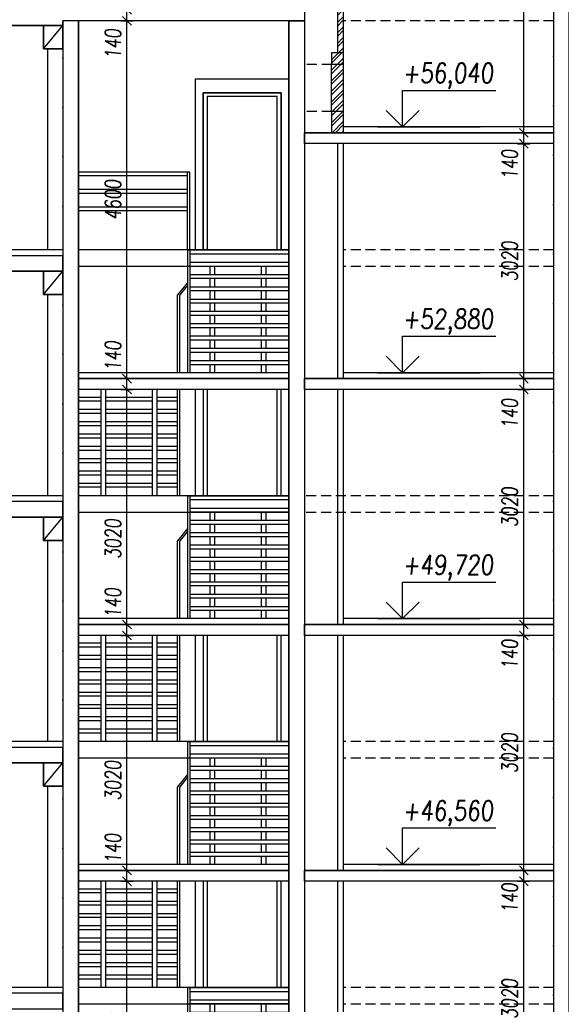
# Model space of a CAD drawing. Header units: millimetres. Extents: x 22267 to 193155, y 329430 to 541733.
# Tile 22 of 89: x 36655 to 43611, y 389294 to 401949. Entities that reach past the tile are written whole.
import ezdxf

# ---------------------------------------------------------------- set-up
doc = ezdxf.new("R2010")
doc.units = ezdxf.units.MM
doc.linetypes.add('ČERCHOVANÁ', pattern=[25.4, 12.7, -6.35, 0, -6.35])
doc.linetypes.add('ČÁRKOVANÁ', pattern=[19.05, 12.7, -6.35])
for name, color, linetype in [('BOURÁNÍ PODLAHY', 30, 'Continuous'), ('BOURÁNÍ PŘÍČEK', 30, 'Continuous'), ('DVERE', 4, 'Continuous'), ('KOTY', 7, 'Continuous'), ('KOTY_100', 7, 'Continuous'), ('OSY', 7, 'Continuous'), ('TENKA', 4, 'Continuous'), ('TLUSTA', 2, 'Continuous'), ('ŽB', 1, 'Continuous')]:
    doc.layers.add(name, color=color, linetype=linetype)
doc.styles.add('CS-ROMANS_100', font='romans.shx', dxfattribs={"width": 0.75, "oblique": 5, "height": 200})
doc.styles.add('ROMANS', font='romans.shx', dxfattribs={"width": 0.75, "oblique": 5, "height": 200})
doc.dimstyles.new('A_KÓTA_100', dxfattribs={"dimtxt": 200, "dimasz": 4, "dimexe": 100, "dimexo": 1500, "dimgap": 80, "dimtad": 1, "dimdec": 0, "dimdsep": 46, "dimtxsty": 'CS-ROMANS_100', "dimblk": 'KOT_CARA20', "dimcen": 90, "dimse1": 1, "dimse2": 1, "dimclrd": 256, "dimclre": 256, "dimclrt": 256, "dimadec": 0, "dimazin": 0, "dimtfac": 1, "dimtdec": 0, "dimtix": 1, "dimtmove": 2, "dimatfit": 3, "dimldrblk": 'OBLIQUE', "dimfxl": 1, "dimfxlon": 1, "dimtolj": 1, "dimarcsym": 0})

# ---------------------------------------------------------------- blocks, each defined once
blk = doc.blocks.new('BUDOVA_A_schodiste_pohled')
at = {"layer": 'DVERE'}
for points in [[(2700, 2945), (2700, 1580), (1500, 1580), (1500, 2945)], [(1600, 2945), (1600, 1580), (2600, 1580), (2600, 2945)], [(1650, 2945), (1650, 1580), (2550, 1580), (2550, 2945)]]:
    blk.add_lwpolyline(points, dxfattribs=at)
at = {"layer": 'TENKA'}
for points in [[(290, 1580), (290, 2945)], [(350, 1580), (350, 2945)], [(950, 1580), (950, 2945)], [(1010, 1580), (1010, 2945)], [(1270, 1580), (1270, 2945)], [(1300, 1580), (1300, 2945)], [(290, 2844), (0, 2844)], [(290, 2794), (0, 2794)], [(950, 2844), (350, 2844)], [(950, 2794), (350, 2794)], [(1270, 2844), (1010, 2844)], [(1270, 2794), (1010, 2794)], [(290, 2686), (0, 2686)], [(950, 2686), (350, 2686)], [(1270, 2686), (1010, 2686)], [(290, 2636), (0, 2636)], [(950, 2636), (350, 2636)], [(1270, 2636), (1010, 2636)], [(290, 2528), (0, 2528)], [(290, 2478), (0, 2478)], [(950, 2528), (350, 2528)], [(950, 2478), (350, 2478)], [(1270, 2528), (1010, 2528)], [(1270, 2478), (1010, 2478)], [(290, 2370), (0, 2370)], [(290, 2320), (0, 2320)], [(950, 2370), (350, 2370)], [(950, 2320), (350, 2320)], [(1270, 2370), (1010, 2370)], [(1270, 2320), (1010, 2320)], [(290, 2212), (0, 2212)], [(290, 2162), (0, 2162)], [(950, 2212), (350, 2212)], [(950, 2162), (350, 2162)], [(1270, 2212), (1010, 2212)], [(1270, 2162), (1010, 2162)], [(290, 2054), (0, 2054)], [(950, 2054), (350, 2054)], [(1270, 2054), (1010, 2054)], [(290, 2004), (0, 2004)], [(950, 2004), (350, 2004)], [(1270, 2004), (1010, 2004)], [(290, 1896), (0, 1896)], [(290, 1846), (0, 1846)], [(950, 1896), (350, 1896)], [(950, 1846), (350, 1846)], [(1270, 1896), (1010, 1896)], [(1270, 1846), (1010, 1846)], [(290, 1738), (0, 1738)], [(290, 1688), (0, 1688)], [(950, 1738), (350, 1738)], [(950, 1688), (350, 1688)], [(1270, 1738), (1010, 1738)], [(1270, 1688), (1010, 1688)], [(1400, 1580), (0, 1580)], [(1400, 1580), (1400, 0)], [(1400, 1580), (2700, 1580)], [(1430, 1580), (1430, 0)], [(1430, 1530), (2700, 1530)], [(1430, 1422), (2700, 1422)], [(1400, 1365), (0, 1365)], [(1430, 1372), (2700, 1372)], [(1690, 1264), (1690, 1372)], [(1750, 1264), (1750, 1372)], [(2350, 1264), (2350, 1372)], [(2410, 1264), (2410, 1372)], [(1430, 1264), (2700, 1264)], [(1430, 1214), (2700, 1214)], [(1690, 1106), (1690, 1214)], [(1750, 1106), (1750, 1214)], [(2350, 1106), (2350, 1214)], [(2410, 1106), (2410, 1214)], [(1430, 1106), (2700, 1106)], [(1430, 1056), (2700, 1056)], [(1690, 948), (1690, 1056)], [(1750, 948), (1750, 1056)], [(2350, 948), (2350, 1056)], [(2410, 948), (2410, 1056)], [(1430, 948), (2700, 948)], [(1430, 898), (2700, 898)], [(1690, 790), (1690, 898)], [(1750, 790), (1750, 898)], [(2350, 790), (2350, 898)], [(2410, 790), (2410, 898)], [(1430, 790), (2700, 790)], [(1430, 740), (2700, 740)], [(1690, 632), (1690, 740)], [(1750, 632), (1750, 740)], [(2350, 632), (2350, 740)], [(2410, 632), (2410, 740)], [(1430, 632), (2700, 632)], [(1430, 582), (2700, 582)], [(1690, 474), (1690, 582)], [(1750, 474), (1750, 582)], [(2350, 474), (2350, 582)], [(2410, 474), (2410, 582)], [(1430, 474), (2700, 474)], [(1430, 424), (2700, 424)], [(1690, 316), (1690, 424)], [(1750, 316), (1750, 424)], [(2350, 316), (2350, 424)], [(2410, 316), (2410, 424)], [(1430, 316), (2700, 316)], [(1430, 266), (2700, 266)], [(1690, 158), (1690, 266)], [(1750, 158), (1750, 266)], [(2350, 158), (2350, 266)], [(2410, 158), (2410, 266)], [(1430, 158), (2700, 158)], [(1430, 108), (2700, 108)], [(1690, 0), (1690, 108)], [(1750, 0), (1750, 108)], [(2350, 0), (2350, 108)], [(2410, 0), (2410, 108)]]:
    blk.add_lwpolyline(points, dxfattribs=at)
at = {"layer": 'TENKA', "color": 7}
for points in [[(1400, 1158), (1270, 1000)], [(1400, 1122), (1300, 1000)], [(1270, 0), (1270, 1000)], [(1300, 0), (1300, 1000)]]:
    blk.add_lwpolyline(points, dxfattribs=at)
blk = doc.blocks.new('VÝŠKOVÁ KÓTA 1')
at = {"ltscale": 0.25}
for p, q in [((0, 3.76), (9.59, 3.76)), ((0, 0), (0, 3.76)), ((0, 0), (-1.7, 1.7)), ((0, 0), (1.7, 1.7))]:
    blk.add_line(p, q, dxfattribs=at)
at = {"style": 'ROMANS', "oblique": 5, "width": 0.8}
blk.add_attdef('VÝŠKA', (0, 4.54), '', height=2, dxfattribs=at)
blk = doc.blocks.new('KOT_CARA20')
for p, q in [((0, 0), (-14.1, -14.1)), ((0, 20), (0, -20)), ((0, 0), (14.1, 14.1))]:
    blk.add_line(p, q)
blk = doc.blocks.new('*D3578')
at = {"layer": 'Defpoints', "color": 0, "transparency": 16777216}
for p in [(38033, 390875), (38195, 390875), (38138, 387855)]:
    blk.add_point(p, dxfattribs=at)
at = {"layer": 'KOTY_100', "lineweight": -2, "transparency": 16777216}
blk.add_line((38033, 387859), (38033, 390871), dxfattribs=at)
at = {"layer": 'KOTY_100', "lineweight": -2, "transparency": 16777216, "xscale": 4, "yscale": 4, "zscale": 4}
for p, rotation in [((38033, 390875), 90), ((38033, 387855), 270)]:
    blk.add_blockref('KOT_CARA20', p, dxfattribs=dict(at, rotation=rotation))
at = {"layer": 'KOTY_100', "transparency": 16777216, "insert": (37853, 388940), "char_height": 200, "attachment_point": 5, "rotation": 90, "style": 'CS-ROMANS_100'}
blk.add_mtext('\\A1;3020', dxfattribs=at)
blk = doc.blocks.new('_OBLIQUE')
at = {"color": 0, "linetype": 'ByBlock', "ltscale": 15}
blk.add_line((-0.5, -0.5), (0.5, 0.5), dxfattribs=at)
blk = doc.blocks.new('*D3579')
at = {"layer": 'Defpoints', "color": 0, "transparency": 16777216}
for p in [(38033, 391015), (38195, 391015), (38195, 390875)]:
    blk.add_point(p, dxfattribs=at)
at = {"layer": 'KOTY_100', "lineweight": -2, "transparency": 16777216}
for p, q in [((38033, 391019), (38033, 391023)), ((38033, 390875), (38033, 391015)), ((38033, 390871), (38033, 390867))]:
    blk.add_line(p, q, dxfattribs=at)
at = {"layer": 'KOTY_100', "lineweight": -2, "transparency": 16777216, "xscale": 4, "yscale": 4, "zscale": 4}
for p, rotation in [((38033, 391015), 270), ((38033, 390875), 90)]:
    blk.add_blockref('KOT_CARA20', p, dxfattribs=dict(at, rotation=rotation))
at = {"layer": 'KOTY_100', "transparency": 16777216, "insert": (37853, 391297), "char_height": 200, "attachment_point": 5, "rotation": 90, "style": 'CS-ROMANS_100'}
blk.add_mtext('\\A1;140', dxfattribs=at)
blk = doc.blocks.new('*D3580')
at = {"layer": 'Defpoints', "color": 0, "transparency": 16777216}
for p in [(38033, 394035), (38195, 394035), (38195, 391015)]:
    blk.add_point(p, dxfattribs=at)
at = {"layer": 'KOTY_100', "lineweight": -2, "transparency": 16777216}
blk.add_line((38033, 391019), (38033, 394031), dxfattribs=at)
at = {"layer": 'KOTY_100', "lineweight": -2, "transparency": 16777216, "xscale": 4, "yscale": 4, "zscale": 4}
for p, rotation in [((38033, 394035), 90), ((38033, 391015), 270)]:
    blk.add_blockref('KOT_CARA20', p, dxfattribs=dict(at, rotation=rotation))
at = {"layer": 'KOTY_100', "transparency": 16777216, "insert": (37853, 392171), "char_height": 200, "attachment_point": 5, "rotation": 90, "style": 'CS-ROMANS_100'}
blk.add_mtext('\\A1;3020', dxfattribs=at)
blk = doc.blocks.new('*D3581')
at = {"layer": 'Defpoints', "color": 0, "transparency": 16777216}
for p in [(38033, 394175), (38195, 394175), (38195, 394035)]:
    blk.add_point(p, dxfattribs=at)
at = {"layer": 'KOTY_100', "lineweight": -2, "transparency": 16777216}
for p, q in [((38033, 394179), (38033, 394183)), ((38033, 394035), (38033, 394175)), ((38033, 394031), (38033, 394027))]:
    blk.add_line(p, q, dxfattribs=at)
at = {"layer": 'KOTY_100', "lineweight": -2, "transparency": 16777216, "xscale": 4, "yscale": 4, "zscale": 4}
for p, rotation in [((38033, 394175), 270), ((38033, 394035), 90)]:
    blk.add_blockref('KOT_CARA20', p, dxfattribs=dict(at, rotation=rotation))
at = {"layer": 'KOTY_100', "transparency": 16777216, "insert": (37853, 394453), "char_height": 200, "attachment_point": 5, "rotation": 90, "style": 'CS-ROMANS_100'}
blk.add_mtext('\\A1;140', dxfattribs=at)
blk = doc.blocks.new('*D3582')
at = {"layer": 'Defpoints', "color": 0, "transparency": 16777216}
for p in [(38033, 397195), (38163, 397195), (38195, 394175)]:
    blk.add_point(p, dxfattribs=at)
at = {"layer": 'KOTY_100', "lineweight": -2, "transparency": 16777216}
blk.add_line((38033, 394179), (38033, 397191), dxfattribs=at)
at = {"layer": 'KOTY_100', "lineweight": -2, "transparency": 16777216, "xscale": 4, "yscale": 4, "zscale": 4}
for p, rotation in [((38033, 397195), 90), ((38033, 394175), 270)]:
    blk.add_blockref('KOT_CARA20', p, dxfattribs=dict(at, rotation=rotation))
at = {"layer": 'KOTY_100', "transparency": 16777216, "insert": (37853, 395277), "char_height": 200, "attachment_point": 5, "rotation": 90, "style": 'CS-ROMANS_100'}
blk.add_mtext('\\A1;3020', dxfattribs=at)
blk = doc.blocks.new('*D3583')
at = {"layer": 'Defpoints', "color": 0, "transparency": 16777216}
for p in [(38033, 397335), (38176, 397335), (38163, 397195)]:
    blk.add_point(p, dxfattribs=at)
at = {"layer": 'KOTY_100', "lineweight": -2, "transparency": 16777216}
for p, q in [((38033, 397339), (38033, 397343)), ((38033, 397195), (38033, 397335)), ((38033, 397191), (38033, 397187))]:
    blk.add_line(p, q, dxfattribs=at)
at = {"layer": 'KOTY_100', "lineweight": -2, "transparency": 16777216, "xscale": 4, "yscale": 4, "zscale": 4}
for p, rotation in [((38033, 397335), 270), ((38033, 397195), 90)]:
    blk.add_blockref('KOT_CARA20', p, dxfattribs=dict(at, rotation=rotation))
at = {"layer": 'KOTY_100', "transparency": 16777216, "insert": (37853, 397627), "char_height": 200, "attachment_point": 5, "rotation": 90, "style": 'CS-ROMANS_100'}
blk.add_mtext('\\A1;140', dxfattribs=at)
blk = doc.blocks.new('*D3584')
at = {"layer": 'Defpoints', "color": 0, "transparency": 16777216}
for p in [(38033, 401935), (38255, 401935), (38176, 397335)]:
    blk.add_point(p, dxfattribs=at)
at = {"layer": 'KOTY_100', "lineweight": -2, "transparency": 16777216}
blk.add_line((38033, 397339), (38033, 401931), dxfattribs=at)
at = {"layer": 'KOTY_100', "lineweight": -2, "transparency": 16777216, "xscale": 4, "yscale": 4, "zscale": 4}
for p, rotation in [((38033, 401935), 90), ((38033, 397335), 270)]:
    blk.add_blockref('KOT_CARA20', p, dxfattribs=dict(at, rotation=rotation))
at = {"layer": 'KOTY_100', "transparency": 16777216, "insert": (37853, 399635), "char_height": 200, "attachment_point": 5, "rotation": 90, "style": 'CS-ROMANS_100'}
blk.add_mtext('\\A1;4600', dxfattribs=at)
blk = doc.blocks.new('*D3585')
at = {"layer": 'Defpoints', "color": 0, "transparency": 16777216}
for p in [(38033, 402075), (38239, 402075), (38255, 401935)]:
    blk.add_point(p, dxfattribs=at)
at = {"layer": 'KOTY_100', "lineweight": -2, "transparency": 16777216}
for p, q in [((38033, 402079), (38033, 402083)), ((38033, 401935), (38033, 402075)), ((38033, 401931), (38033, 401927))]:
    blk.add_line(p, q, dxfattribs=at)
at = {"layer": 'KOTY_100', "lineweight": -2, "transparency": 16777216, "xscale": 4, "yscale": 4, "zscale": 4}
for p, rotation in [((38033, 402075), 270), ((38033, 401935), 90)]:
    blk.add_blockref('KOT_CARA20', p, dxfattribs=dict(at, rotation=rotation))
at = {"layer": 'KOTY_100', "transparency": 16777216, "insert": (37853, 401638), "char_height": 200, "attachment_point": 5, "rotation": 90, "style": 'CS-ROMANS_100'}
blk.add_mtext('\\A1;140', dxfattribs=at)
blk = doc.blocks.new('*D3619')
at = {"layer": 'Defpoints', "color": 0, "transparency": 16777216}
for p in [(43129, 390875), (43202, 390875), (43260, 387855)]:
    blk.add_point(p, dxfattribs=at)
at = {"layer": 'KOTY_100', "lineweight": -2, "transparency": 16777216}
blk.add_line((43129, 387859), (43129, 390871), dxfattribs=at)
at = {"layer": 'KOTY_100', "lineweight": -2, "transparency": 16777216, "xscale": 4, "yscale": 4, "zscale": 4}
for p, rotation in [((43129, 390875), 90), ((43129, 387855), 270)]:
    blk.add_blockref('KOT_CARA20', p, dxfattribs=dict(at, rotation=rotation))
at = {"layer": 'KOTY_100', "transparency": 16777216, "insert": (42949, 389365), "char_height": 200, "attachment_point": 5, "rotation": 90, "style": 'CS-ROMANS_100'}
blk.add_mtext('\\A1;3020', dxfattribs=at)
blk = doc.blocks.new('*D3620')
at = {"layer": 'Defpoints', "color": 0, "transparency": 16777216}
for p in [(43129, 391015), (43260, 391015), (43202, 390875)]:
    blk.add_point(p, dxfattribs=at)
at = {"layer": 'KOTY_100', "lineweight": -2, "transparency": 16777216}
for p, q in [((43129, 391019), (43129, 391023)), ((43129, 390875), (43129, 391015)), ((43129, 390871), (43129, 390867))]:
    blk.add_line(p, q, dxfattribs=at)
at = {"layer": 'KOTY_100', "lineweight": -2, "transparency": 16777216, "xscale": 4, "yscale": 4, "zscale": 4}
for p, rotation in [((43129, 391015), 270), ((43129, 390875), 90)]:
    blk.add_blockref('KOT_CARA20', p, dxfattribs=dict(at, rotation=rotation))
at = {"layer": 'KOTY_100', "transparency": 16777216, "insert": (42949, 390660), "char_height": 200, "attachment_point": 5, "rotation": 90, "style": 'CS-ROMANS_100'}
blk.add_mtext('\\A1;140', dxfattribs=at)
blk = doc.blocks.new('*D3621')
at = {"layer": 'Defpoints', "color": 0, "transparency": 16777216}
for p in [(43129, 394035), (43372, 394035), (43260, 391015)]:
    blk.add_point(p, dxfattribs=at)
at = {"layer": 'KOTY_100', "lineweight": -2, "transparency": 16777216}
blk.add_line((43129, 391019), (43129, 394031), dxfattribs=at)
at = {"layer": 'KOTY_100', "lineweight": -2, "transparency": 16777216, "xscale": 4, "yscale": 4, "zscale": 4}
for p, rotation in [((43129, 394035), 90), ((43129, 391015), 270)]:
    blk.add_blockref('KOT_CARA20', p, dxfattribs=dict(at, rotation=rotation))
at = {"layer": 'KOTY_100', "transparency": 16777216, "insert": (42949, 392525), "char_height": 200, "attachment_point": 5, "rotation": 90, "style": 'CS-ROMANS_100'}
blk.add_mtext('\\A1;3020', dxfattribs=at)
blk = doc.blocks.new('*D3622')
at = {"layer": 'Defpoints', "color": 0, "transparency": 16777216}
for p in [(43129, 394175), (43380, 394175), (43372, 394035)]:
    blk.add_point(p, dxfattribs=at)
at = {"layer": 'KOTY_100', "lineweight": -2, "transparency": 16777216}
for p, q in [((43129, 394179), (43129, 394183)), ((43129, 394035), (43129, 394175)), ((43129, 394031), (43129, 394027))]:
    blk.add_line(p, q, dxfattribs=at)
at = {"layer": 'KOTY_100', "lineweight": -2, "transparency": 16777216, "xscale": 4, "yscale": 4, "zscale": 4}
for p, rotation in [((43129, 394175), 270), ((43129, 394035), 90)]:
    blk.add_blockref('KOT_CARA20', p, dxfattribs=dict(at, rotation=rotation))
at = {"layer": 'KOTY_100', "transparency": 16777216, "insert": (42949, 393791), "char_height": 200, "attachment_point": 5, "rotation": 90, "style": 'CS-ROMANS_100'}
blk.add_mtext('\\A1;140', dxfattribs=at)
blk = doc.blocks.new('*D3623')
at = {"layer": 'Defpoints', "color": 0, "transparency": 16777216}
for p in [(43129, 397195), (43395, 397195), (43380, 394175)]:
    blk.add_point(p, dxfattribs=at)
at = {"layer": 'KOTY_100', "lineweight": -2, "transparency": 16777216}
blk.add_line((43129, 394179), (43129, 397191), dxfattribs=at)
at = {"layer": 'KOTY_100', "lineweight": -2, "transparency": 16777216, "xscale": 4, "yscale": 4, "zscale": 4}
for p, rotation in [((43129, 397195), 90), ((43129, 394175), 270)]:
    blk.add_blockref('KOT_CARA20', p, dxfattribs=dict(at, rotation=rotation))
at = {"layer": 'KOTY_100', "transparency": 16777216, "insert": (42949, 395685), "char_height": 200, "attachment_point": 5, "rotation": 90, "style": 'CS-ROMANS_100'}
blk.add_mtext('\\A1;3020', dxfattribs=at)
blk = doc.blocks.new('*D3624')
at = {"layer": 'Defpoints', "color": 0, "transparency": 16777216}
for p in [(43129, 397335), (43392, 397335), (43395, 397195)]:
    blk.add_point(p, dxfattribs=at)
at = {"layer": 'KOTY_100', "lineweight": -2, "transparency": 16777216}
for p, q in [((43129, 397339), (43129, 397343)), ((43129, 397195), (43129, 397335)), ((43129, 397191), (43129, 397187))]:
    blk.add_line(p, q, dxfattribs=at)
at = {"layer": 'KOTY_100', "lineweight": -2, "transparency": 16777216, "xscale": 4, "yscale": 4, "zscale": 4}
for p, rotation in [((43129, 397335), 270), ((43129, 397195), 90)]:
    blk.add_blockref('KOT_CARA20', p, dxfattribs=dict(at, rotation=rotation))
at = {"layer": 'KOTY_100', "transparency": 16777216, "insert": (42949, 396887), "char_height": 200, "attachment_point": 5, "rotation": 90, "style": 'CS-ROMANS_100'}
blk.add_mtext('\\A1;140', dxfattribs=at)
blk = doc.blocks.new('*D3625')
at = {"layer": 'Defpoints', "color": 0, "transparency": 16777216}
for p in [(43129, 400355), (43368, 400355), (43392, 397335)]:
    blk.add_point(p, dxfattribs=at)
at = {"layer": 'KOTY_100', "lineweight": -2, "transparency": 16777216}
blk.add_line((43129, 397339), (43129, 400351), dxfattribs=at)
at = {"layer": 'KOTY_100', "lineweight": -2, "transparency": 16777216, "xscale": 4, "yscale": 4, "zscale": 4}
for p, rotation in [((43129, 400355), 90), ((43129, 397335), 270)]:
    blk.add_blockref('KOT_CARA20', p, dxfattribs=dict(at, rotation=rotation))
at = {"layer": 'KOTY_100', "transparency": 16777216, "insert": (42949, 398845), "char_height": 200, "attachment_point": 5, "rotation": 90, "style": 'CS-ROMANS_100'}
blk.add_mtext('\\A1;3020', dxfattribs=at)
blk = doc.blocks.new('*D3626')
at = {"layer": 'Defpoints', "color": 0, "transparency": 16777216}
for p in [(43129, 400495), (43349, 400495), (43368, 400355)]:
    blk.add_point(p, dxfattribs=at)
at = {"layer": 'KOTY_100', "lineweight": -2, "transparency": 16777216}
for p, q in [((43129, 400499), (43129, 400503)), ((43129, 400355), (43129, 400495)), ((43129, 400351), (43129, 400347))]:
    blk.add_line(p, q, dxfattribs=at)
at = {"layer": 'KOTY_100', "lineweight": -2, "transparency": 16777216, "xscale": 4, "yscale": 4, "zscale": 4}
for p, rotation in [((43129, 400495), 270), ((43129, 400355), 90)]:
    blk.add_blockref('KOT_CARA20', p, dxfattribs=dict(at, rotation=rotation))
at = {"layer": 'KOTY_100', "transparency": 16777216, "insert": (42949, 400088), "char_height": 200, "attachment_point": 5, "rotation": 90, "style": 'CS-ROMANS_100'}
blk.add_mtext('\\A1;140', dxfattribs=at)
blk = doc.blocks.new('*D3627')
at = {"layer": 'Defpoints', "color": 0, "transparency": 16777216}
for p in [(43129, 405525), (43205, 405525), (43349, 400495)]:
    blk.add_point(p, dxfattribs=at)
at = {"layer": 'KOTY_100', "lineweight": -2, "transparency": 16777216}
blk.add_line((43129, 400499), (43129, 405521), dxfattribs=at)
at = {"layer": 'KOTY_100', "lineweight": -2, "transparency": 16777216, "xscale": 4, "yscale": 4, "zscale": 4}
for p, rotation in [((43129, 405525), 90), ((43129, 400495), 270)]:
    blk.add_blockref('KOT_CARA20', p, dxfattribs=dict(at, rotation=rotation))
at = {"layer": 'KOTY_100', "transparency": 16777216, "insert": (42949, 403010), "char_height": 200, "attachment_point": 5, "rotation": 90, "style": 'CS-ROMANS_100'}
blk.add_mtext('\\A1;5030', dxfattribs=at)

msp = doc.modelspace()

# ---------------------------------------------------------------- hatches: boundary and pattern name
at = {"layer": 'BOURÁNÍ PODLAHY'}
h = msp.add_hatch(dxfattribs=at)
h.set_pattern_fill('ANSI32', color=256, scale=10)
h.set_pattern_definition([(45, (25893.14, 200), (-67.35192, 67.35192), []), (45, (25938.04, 200), (-67.35192, 67.35192), [])])
h.paths.add_polyline_path([(56361, 402350.5), (56361, 402295.5)], flags=17)
h.paths.add_polyline_path([(43511, 406025.5), (43711, 406025.5), (43711, 406325.5), (44911, 406325.5), (44911, 402075.5), (45061, 402075.5), (45061, 403190.5), (47161, 403190.5), (47161, 402075.5), (47361, 402075.5), (47361, 402090.5), (49611, 402090.5), (49611, 402075.5), (56361, 402075.5), (56361, 402350.5), (47361, 402350.5), (47361, 403350.5), (45061, 403350.5), (45061, 406600.5), (30661, 406600.5), (30661, 406025.5), (31161, 406025.5), (31161, 406325.5), (36961, 406325.5), (36961, 406025.5), (37461, 406025.5), (37461, 406325.5), (40736, 406325.5), (40736, 401520.5), (40661, 401520.5), (40661, 400495.5), (40811, 400495.5), (40811, 406325.5), (43511, 406325.5)])
h.paths.add_polyline_path([(43711, 404425.5), (43511, 404425.5), (43511, 402075.5), (43711, 402075.5)], flags=17)
h.paths.add_polyline_path([(43511, 405425.5), (43711, 405425.5), (43711, 405625.5), (43511, 405625.5)], flags=17)

# ---------------------------------------------------------------- linework, layer by layer
at = {"layer": 'BOURÁNÍ PŘÍČEK'}
for points in [[(40736, 406325.5), (40736, 401520.5)], [(40811, 406325.5), (40811, 401370.5)], [(40811, 406325.5), (40811, 401370.5)], [(40661, 401520.5), (40661, 401370.5)], [(40661, 401520.5), (40661, 401370.5)], [(40811, 401520.5), (40661, 401520.5)], [(40811, 401370.5), (40661, 401370.5)], [(40661, 400770.5), (40661, 401370.5)], [(40811, 401370.5), (40811, 400770.5)], [(40811, 400770.5), (40661, 400770.5)], [(40661, 400770.5), (40661, 400495.5)], [(40661, 400770.5), (40661, 400495.5)], [(40811, 400770.5), (40811, 400495.5)], [(40811, 400770.5), (40811, 400495.5)], [(40736, 400355.5), (40736, 397335.5)], [(40811, 400355.5), (40811, 397335.5)], [(40736, 397195.5), (40736, 394175.5)], [(40811, 397195.5), (40811, 394175.5)], [(40736, 394035.5), (40736, 391015.5)], [(40811, 394035.5), (40811, 391015.5)], [(40736, 390875.5), (40736, 387855.5)], [(40811, 390875.5), (40811, 387855.5)]]:
    msp.add_lwpolyline(points, dxfattribs=at)
for points in [[(39011, 398990.5), (40011, 398990.5), (40011, 401010.5), (39011, 401010.5)], [(39011, 401010.5), (40011, 401010.5), (40011, 398990.5), (39011, 398990.5)], [(39061, 398990.5), (39961, 398990.5), (39961, 400960.5), (39061, 400960.5)]]:
    msp.add_lwpolyline(points, close=True, dxfattribs=at)
at = {"layer": 'DVERE'}
msp.add_lwpolyline([(38911, 401190.5), (40111, 401190.5), (40111, 398990.5), (38911, 398990.5)], close=True, dxfattribs=at)
at = {"layer": 'KOTY', "linetype": 'ByBlock'}
for p, q in [((41249.9, 400570.5), (42567, 400570.5)), ((41249.9, 397410.5), (42567, 397410.5)), ((41249.9, 394250.5), (42567, 394250.5)), ((41249.9, 391090.5), (42567, 391090.5))]:
    msp.add_line(p, q, dxfattribs=at)
at = {"layer": 'OSY', "linetype": 'ČERCHOVANÁ', "ltscale": 25}
for p, q in [((43511, 408305.5), (43511, 331387.3)), ((37211, 401935.5), (37211, 331387.3))]:
    msp.add_line(p, q, dxfattribs=at)
at = {"layer": 'TENKA', "linetype": 'ČÁRKOVANÁ', "ltscale": 10}
for points in [[(43511, 401935.5), (40811, 401935.5)], [(40661, 401370.5), (40311, 401370.5)], [(40661, 400770.5), (40311, 400770.5)], [(43511, 398990.5), (40811, 398990.5)], [(43511, 398775.5), (40811, 398775.5)], [(43511, 395830.5), (40311, 395830.5)], [(43511, 395615.5), (40311, 395615.5)], [(43511, 392670.5), (40811, 392670.5)], [(43511, 392455.5), (40811, 392455.5)], [(43511, 389510.5), (40811, 389510.5)], [(43511, 389295.5), (40811, 389295.5)]]:
    msp.add_lwpolyline(points, dxfattribs=at)
at = {"layer": 'TENKA'}
for points in [[(36961, 401575.5), (37211, 401875.5)], [(37011, 401575.5), (37011, 398990.5)], [(43511, 400495.5), (40811, 400495.5)], [(37211, 398915.5), (30661, 398915.5)], [(40111, 398990.5), (37411, 398990.5)], [(38811, 398990.5), (37411, 398990.5)], [(38811, 398990.5), (38811, 397410.5)], [(38811, 398990.5), (40111, 398990.5)], [(38841, 398990.5), (38841, 397410.5)], [(38841, 398940.5), (40111, 398940.5)], [(40111, 398775.5), (37411, 398775.5)], [(38811, 398775.5), (37411, 398775.5)], [(38841, 398832.5), (40111, 398832.5)], [(38841, 398782.5), (40111, 398782.5)], [(39101, 398674.5), (39101, 398782.5)], [(39161, 398674.5), (39161, 398782.5)], [(39761, 398674.5), (39761, 398782.5)], [(39821, 398674.5), (39821, 398782.5)], [(36961, 398415.5), (37211, 398715.5)], [(38841, 398674.5), (40111, 398674.5)], [(38841, 398624.5), (40111, 398624.5)], [(38841, 398516.5), (40111, 398516.5)], [(39101, 398516.5), (39101, 398624.5)], [(39161, 398516.5), (39161, 398624.5)], [(39761, 398516.5), (39761, 398624.5)], [(39821, 398516.5), (39821, 398624.5)], [(37011, 398415.5), (37011, 395830.5)], [(38841, 398466.5), (40111, 398466.5)], [(39101, 398358.5), (39101, 398466.5)], [(39161, 398358.5), (39161, 398466.5)], [(39761, 398358.5), (39761, 398466.5)], [(39821, 398358.5), (39821, 398466.5)], [(38841, 398358.5), (40111, 398358.5)], [(38841, 398308.5), (40111, 398308.5)], [(39101, 398200.5), (39101, 398308.5)], [(39161, 398200.5), (39161, 398308.5)], [(39761, 398200.5), (39761, 398308.5)], [(39821, 398200.5), (39821, 398308.5)], [(38841, 398200.5), (40111, 398200.5)], [(38841, 398150.5), (40111, 398150.5)], [(39101, 398042.5), (39101, 398150.5)], [(39161, 398042.5), (39161, 398150.5)], [(39761, 398042.5), (39761, 398150.5)], [(39821, 398042.5), (39821, 398150.5)], [(38841, 398042.5), (40111, 398042.5)], [(38841, 397992.5), (40111, 397992.5)], [(39101, 397884.5), (39101, 397992.5)], [(39161, 397884.5), (39161, 397992.5)], [(39761, 397884.5), (39761, 397992.5)], [(39821, 397884.5), (39821, 397992.5)], [(38841, 397884.5), (40111, 397884.5)], [(38841, 397834.5), (40111, 397834.5)], [(39101, 397726.5), (39101, 397834.5)], [(39161, 397726.5), (39161, 397834.5)], [(39761, 397726.5), (39761, 397834.5)], [(39821, 397726.5), (39821, 397834.5)], [(38841, 397726.5), (40111, 397726.5)], [(38841, 397676.5), (40111, 397676.5)], [(39101, 397568.5), (39101, 397676.5)], [(39161, 397568.5), (39161, 397676.5)], [(39761, 397568.5), (39761, 397676.5)], [(39821, 397568.5), (39821, 397676.5)], [(38841, 397568.5), (40111, 397568.5)], [(38841, 397518.5), (40111, 397518.5)], [(39101, 397410.5), (39101, 397518.5)], [(39161, 397410.5), (39161, 397518.5)], [(39761, 397410.5), (39761, 397518.5)], [(39821, 397410.5), (39821, 397518.5)], [(40111, 397335.5), (37411, 397335.5)], [(43511, 397335.5), (40811, 397335.5)], [(37211, 395755.5), (30661, 395755.5)], [(40111, 395830.5), (37411, 395830.5)], [(40111, 395615.5), (37411, 395615.5)], [(36961, 395255.5), (37211, 395555.5)], [(37011, 395255.5), (37011, 392670.5)], [(40111, 394175.5), (37411, 394175.5)], [(43511, 394175.5), (40811, 394175.5)], [(37211, 392595.5), (30661, 392595.5)], [(40111, 392670.5), (37411, 392670.5)], [(40111, 392455.5), (37411, 392455.5)], [(36961, 392095.5), (37211, 392395.5)], [(37011, 392095.5), (37011, 389510.5)], [(40111, 391015.5), (37411, 391015.5)], [(43511, 391015.5), (40811, 391015.5)], [(37211, 389435.5), (30661, 389435.5)], [(40111, 389510.5), (37411, 389510.5)], [(40111, 389295.5), (37411, 389295.5)]]:
    msp.add_lwpolyline(points, dxfattribs=at)
at = {"layer": 'TENKA', "color": 7}
for points in [[(38841, 399990.5), (37411, 399990.5)], [(38811, 399940.5), (37411, 399940.5)], [(38811, 398990.5), (38811, 399990.5)], [(38841, 398990.5), (38841, 399990.5)], [(38811, 399765.5), (37411, 399765.5)], [(38811, 399715.5), (37411, 399715.5)], [(38811, 399540.5), (37411, 399540.5)], [(38811, 399490.5), (37411, 399490.5)], [(38811, 398568.5), (38681, 398410.5)], [(38811, 398532), (38711, 398410.5)], [(38681, 397410.5), (38681, 398410.5)], [(38711, 397410.5), (38711, 398410.5)]]:
    msp.add_lwpolyline(points, dxfattribs=at)
at = {"layer": 'TLUSTA'}
for points in [[(40311, 402075.5), (40311, 336000.5)], [(40111, 401935.5), (37411, 401935.5)], [(37411, 401935.5), (37411, 336000.5)], [(40111, 401935.5), (40111, 336000.5)], [(37211, 401875.5), (30661, 401875.5)], [(37211, 401875.5), (37211, 347855.5)], [(43511, 400570.5), (40811, 400570.5)], [(40811, 400495.5), (40311, 400495.5)], [(43511, 400355.5), (40311, 400355.5)], [(37211, 398990.5), (30661, 398990.5)], [(37211, 398715.5), (30661, 398715.5)], [(40111, 397410.5), (37411, 397410.5)], [(43511, 397410.5), (40811, 397410.5)], [(40811, 397335.5), (40311, 397335.5)], [(40111, 397195.5), (37411, 397195.5)], [(43511, 397195.5), (40311, 397195.5)], [(37211, 395830.5), (30661, 395830.5)], [(37211, 395555.5), (30661, 395555.5)], [(40111, 394250.5), (37411, 394250.5)], [(43511, 394250.5), (40811, 394250.5)], [(40811, 394175.5), (40311, 394175.5)], [(40111, 394035.5), (37411, 394035.5)], [(43511, 394035.5), (40311, 394035.5)], [(37211, 392670.5), (30661, 392670.5)], [(37211, 392395.5), (30661, 392395.5)], [(40111, 391090.5), (37411, 391090.5)], [(43511, 391090.5), (40811, 391090.5)], [(40811, 391015.5), (40311, 391015.5)], [(40111, 390875.5), (37411, 390875.5)], [(43511, 390875.5), (40311, 390875.5)], [(37211, 389510.5), (30661, 389510.5)]]:
    msp.add_lwpolyline(points, dxfattribs=at)
for points in [[(36961, 401875.5), (37211, 401875.5), (37211, 401575.5), (36961, 401575.5)], [(36961, 398715.5), (37211, 398715.5), (37211, 398415.5), (36961, 398415.5)], [(36961, 395555.5), (37211, 395555.5), (37211, 395255.5), (36961, 395255.5)], [(36961, 392395.5), (37211, 392395.5), (37211, 392095.5), (36961, 392095.5)]]:
    msp.add_lwpolyline(points, close=True, dxfattribs=at)
at = {"layer": 'ŽB'}
for points in [[(37211, 402075.5), (30661, 402075.5), (30661, 401875.5), (37211, 401875.5), (37211, 401935.5)], [(37211, 402075.5), (40311, 402075.5), (40311, 401935.5), (37211, 401935.5)], [(43511, 402075.5), (43511, 336000.5), (43711, 336000.5), (43711, 402075.5)]]:
    msp.add_lwpolyline(points, dxfattribs=at)
for points in [[(37211, 347855.5), (37411, 347855.5), (37411, 401935.5), (37211, 401935.5)], [(40111, 401935.5), (40311, 401935.5), (40311, 336000.5), (40111, 336000.5)], [(36961, 401575.5), (37211, 401575.5), (37211, 401875.5), (36961, 401875.5)], [(40311, 400495.5), (43511, 400495.5), (43511, 400355.5), (40311, 400355.5)], [(30661, 398715.5), (37211, 398715.5), (37211, 398915.5), (30661, 398915.5)], [(36961, 398415.5), (37211, 398415.5), (37211, 398715.5), (36961, 398715.5)], [(37411, 397335.5), (40111, 397335.5), (40111, 397195.5), (37411, 397195.5)], [(40311, 397335.5), (43511, 397335.5), (43511, 397195.5), (40311, 397195.5)], [(30661, 395555.5), (37211, 395555.5), (37211, 395755.5), (30661, 395755.5)], [(36961, 395255.5), (37211, 395255.5), (37211, 395555.5), (36961, 395555.5)], [(37411, 394175.5), (40111, 394175.5), (40111, 394035.5), (37411, 394035.5)], [(40311, 394175.5), (43511, 394175.5), (43511, 394035.5), (40311, 394035.5)], [(30661, 392395.5), (37211, 392395.5), (37211, 392595.5), (30661, 392595.5)], [(36961, 392095.5), (37211, 392095.5), (37211, 392395.5), (36961, 392395.5)], [(37411, 391015.5), (40111, 391015.5), (40111, 390875.5), (37411, 390875.5)], [(40311, 391015.5), (43511, 391015.5), (43511, 390875.5), (40311, 390875.5)], [(30661, 389235.5), (37211, 389235.5), (37211, 389435.5), (30661, 389435.5)]]:
    msp.add_lwpolyline(points, close=True, dxfattribs=at)

# ---------------------------------------------------------------- block references
at = {"layer": 'BOURÁNÍ PŘÍČEK'}
msp.add_blockref('BUDOVA_A_schodiste_pohled', (37411, 394250.5), dxfattribs=at)
at = {"layer": 'KOTY', "xscale": 125, "yscale": 125, "zscale": 125}
for p, values in [((41572.8, 400570.5), {'VÝŠKA': '+56,040'}), ((41572.8, 397410.5), {'VÝŠKA': '+52,880'}), ((41572.8, 394250.5), {'VÝŠKA': '+49,720'}), ((41572.8, 391090.5), {'VÝŠKA': '+46,560'})]:
    msp.add_blockref('VÝŠKOVÁ KÓTA 1', p, dxfattribs=at).add_auto_attribs(values)
at = {"layer": 'TENKA'}
for p in [(37411, 391090.5), (37411, 387930.5)]:
    msp.add_blockref('BUDOVA_A_schodiste_pohled', p, dxfattribs=at)

# ---------------------------------------------------------------- dimensions: what is measured, and where the dimension line sits
at = {"layer": 'KOTY_100'}
for base, p1, p2, picture, middle in [((43129.5, 405525.5), (43349.2, 400495.5), (43205.2, 405525.5), '*D3627', (42949.5, 403010.5)), ((38032.8, 401935.5), (38176.3, 397335.5), (38255.4, 401935.5), '*D3584', (37852.8, 399635.5)), ((43129.5, 400355.5), (43391.5, 397335.5), (43368.4, 400355.5), '*D3625', (42949.5, 398845.5)), ((43129.5, 397195.5), (43380, 394175.5), (43395.3, 397195.5), '*D3623', (42949.5, 395685.5)), ((43129.5, 394035.5), (43260.4, 391015.5), (43372.3, 394035.5), '*D3621', (42949.5, 392525.5)), ((43129.5, 390875.5), (43260.2, 387855.5), (43202.2, 390875.5), '*D3619', (42949.5, 389365.5))]:
    dim = msp.add_linear_dim(base=base, p1=p1, p2=p2, angle=90, dimstyle='A_KÓTA_100', dxfattribs=at)
    dim.commit()
    dim.dimension.update_dxf_attribs({"geometry": picture, "text_midpoint": middle})
for base, p1, p2, picture, middle in [((38032.8, 402075.5), (38255.4, 401935.5), (38239.3, 402075.5), '*D3585', (37852.8, 401638.1)), ((43129.5, 400495.5), (43368.4, 400355.5), (43349.2, 400495.5), '*D3626', (42949.5, 400087.8)), ((38032.8, 397335.5), (38163.5, 397195.5), (38176.3, 397335.5), '*D3583', (37852.8, 397627.4)), ((43129.5, 397335.5), (43395.3, 397195.5), (43391.5, 397335.5), '*D3624', (42949.5, 396886.7)), ((38032.8, 397195.5), (38195, 394175.5), (38163.5, 397195.5), '*D3582', (37852.8, 395276.9)), ((38032.8, 394175.5), (38195, 394035.5), (38195, 394175.5), '*D3581', (37852.8, 394452.7)), ((43129.5, 394175.5), (43372.3, 394035.5), (43380, 394175.5), '*D3622', (42949.5, 393790.6)), ((38032.8, 394035.5), (38195, 391015.5), (38195, 394035.5), '*D3580', (37852.8, 392171.4)), ((38032.8, 391015.5), (38195, 390875.5), (38195, 391015.5), '*D3579', (37852.8, 391297)), ((43129.5, 391015.5), (43202.2, 390875.5), (43260.4, 391015.5), '*D3620', (42949.5, 390660.1)), ((38032.8, 390875.5), (38137.8, 387855.5), (38195, 390875.5), '*D3578', (37852.8, 388939.6))]:
    dim = msp.add_linear_dim(base=base, p1=p1, p2=p2, angle=90, dimstyle='A_KÓTA_100', dxfattribs=at)
    dim.commit()
    dim.dimension.update_dxf_attribs({"geometry": picture, "text_midpoint": middle, "dimtype": 160})

doc.saveas('drawing.dxf')
